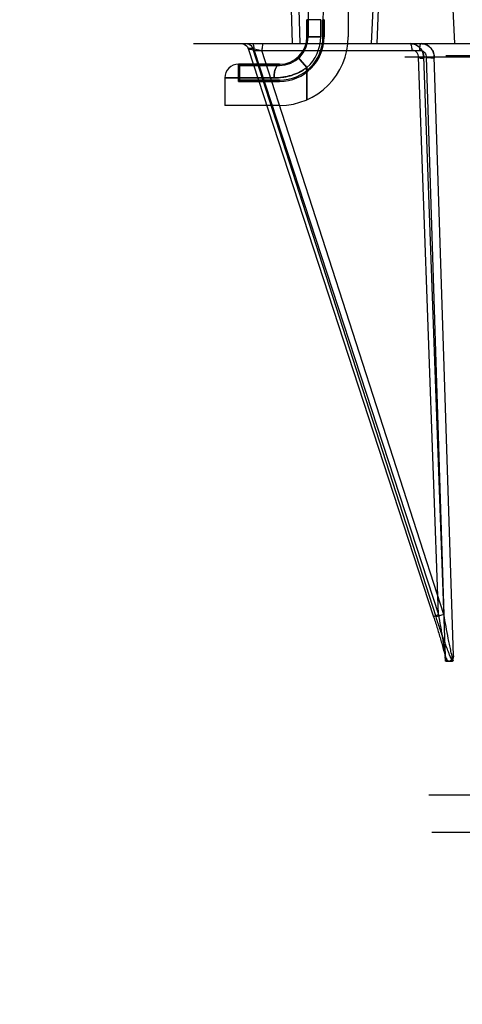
# Model space of a CAD drawing. Header units: millimetres. Extents: x 0 to 297, y 0 to 210.
# Tile 179 of 256: x 55.967 to 56.161, y 158.926 to 159.356. Entities that reach past the tile are written whole.
import ezdxf

# ---------------------------------------------------------------- set-up
doc = ezdxf.new("R2010")
doc.units = ezdxf.units.MM
doc.header["$LTSCALE"] = 16.335
doc.layers.get('0').update_dxf_attribs({"linetype": 'CONTINUOUS'})
for name, color, linetype in [('AXES_REF', 7, 'CONTINUOUS'), ('INTFCLR_1', 7, 'CONTINUOUS'), ('INTFCLR_144815', 7, 'CONTINUOUS'), ('INTFCLR_72935', 7, 'CONTINUOUS')]:
    doc.layers.add(name, color=color, linetype=linetype)

msp = doc.modelspace()

# ---------------------------------------------------------------- linework, layer by layer
at = {"color": 7, "linetype": 'Continuous'}
for radius in [5.8175, 5.817, 5.77975]:
    msp.add_circle((57.45473, 154.83398), radius, dxfattribs=at)
msp.add_arc((57.45473, 154.83398), 5.76, 278.277129, 261.722871, dxfattribs=at)
at = {"layer": 'AXES_REF', "color": 9, "linetype": 'Continuous'}
msp.add_circle((57.45473, 154.83398), 5.30671, dxfattribs=at)
at = {"layer": 'INTFCLR_1', "color": 6, "linetype": 'Continuous'}
for p, q in [((56.11056, 159.36998), (56.11056, 159.34898)), ((56.09309, 159.35636), (56.09309, 159.34898)), ((56.09954, 159.34898), (56.09954, 159.35636)), ((56.10006, 159.35636), (56.10006, 159.34898)), ((56.06256, 159.33698), (56.06256, 159.32948)), ((56.06256, 159.33698), (56.06309, 159.33645)), ((56.06309, 159.33), (56.06309, 159.33645)), ((56.08056, 159.33645), (56.06309, 159.33645)), ((56.06256, 159.32948), (56.06309, 159.33)), ((56.08056, 159.32948), (56.06256, 159.32948)), ((56.06309, 159.33), (56.08056, 159.33)), ((56.08056, 159.31898), (56.05656, 159.31898))]:
    msp.add_line(p, q, dxfattribs=at)
at = {"layer": 'INTFCLR_1', "color": 9, "linetype": 'Continuous'}
for p, q in [((56.09256, 159.35636), (56.09256, 159.34898)), ((56.09856, 159.35636), (56.09256, 159.35636)), ((56.09856, 159.34898), (56.09856, 159.35636)), ((56.10006, 159.35636), (56.09954, 159.35636)), ((56.09856, 159.34898), (56.09256, 159.34898)), ((56.10006, 159.34898), (56.09954, 159.34898)), ((56.08856, 159.34003), (56.09256, 159.33556)), ((56.06256, 159.33698), (56.08056, 159.33698)), ((56.08056, 159.33645), (56.08056, 159.33698)), ((56.09256, 159.33556), (56.09256, 159.32148)), ((56.05656, 159.33098), (56.05656, 159.31898)), ((56.05656, 159.33098), (56.07816, 159.33098)), ((56.08056, 159.33), (56.08056, 159.32948))]:
    msp.add_line(p, q, dxfattribs=at)
at = {"layer": 'INTFCLR_1', "color": 6, "linetype": 'Continuous'}
for centre, radius, start, end in [((56.18256, 159.35636), 0.08948, 122.033, 180), ((56.18256, 159.35636), 0.08302, 137.8164, 180), ((56.08056, 159.34898), 0.03, 270, 360), ((56.08056, 159.34898), 0.0195, 270, 0), ((56.08056, 159.34898), 0.01898, 270, 0), ((56.08056, 159.34898), 0.01252, 270, 0)]:
    msp.add_arc(centre, radius, start, end, dxfattribs=at)
at = {"layer": 'INTFCLR_1', "color": 9, "linetype": 'Continuous'}
for centre, radius, start, end in [((56.08056, 159.34898), 0.012, 270, 360), ((56.08056, 159.34898), 0.018, 311.8103, 0), ((56.06256, 159.33098), 0.006, 90, 180)]:
    msp.add_arc(centre, radius, start, end, dxfattribs=at)
for points, knots in [([(56.07816, 159.33098), (56.07816, 159.33172), (56.07828, 159.33319), (56.07874, 159.33525), (56.07975, 159.33698), (56.08056, 159.33698)], [0, 0, 0, 0, 0.327607, 0.638667, 1, 1, 1, 1]), ([(56.09256, 159.33556), (56.09206, 159.33519), (56.091, 159.33447), (56.08876, 159.33322), (56.08634, 159.33226), (56.08384, 159.33159), (56.08133, 159.33112), (56.07942, 159.33098), (56.07816, 159.33098)], [0, 0, 0, 0, 0.123084, 0.248729, 0.500796, 0.628221, 0.754143, 1, 1, 1, 1])]:
    msp.add_open_spline(points, degree=3, knots=knots, dxfattribs=at)
at = {"layer": 'INTFCLR_144815', "color": 6, "linetype": 'Continuous'}
for p, q in [((56.15722, 159.34598), (56.15641, 159.36398)), ((56.12371, 159.36108), (56.1231, 159.34598)), ((56.15311, 159.07655), (56.15305, 159.07775)), ((56.15663, 159.07834), (56.15653, 159.07714)), ((56.15311, 159.07654), (56.15311, 159.07655)), ((56.15311, 159.07652), (56.15311, 159.07653)), ((56.15312, 159.0765), (56.15312, 159.07651)), ((56.15333, 159.07598), (56.15629, 159.07598)), ((56.1565, 159.07652), (56.1565, 159.07652)), ((56.1565, 159.07649), (56.1565, 159.07649)), ((56.1565, 159.07647), (56.1565, 159.07647)), ((56.1565, 159.07646), (56.1565, 159.07645)), ((56.1565, 159.07645), (56.1565, 159.07644)), ((56.1565, 159.07643), (56.1565, 159.07642)), ((56.14594, 159.01754), (56.16479, 159.01754)), ((56.9379, 159.00111), (56.14722, 159.00111))]:
    msp.add_line(p, q, dxfattribs=at)
at = {"layer": 'INTFCLR_144815', "color": 9, "linetype": 'Continuous'}
for p, q in [((56.08562, 159.36108), (56.08604, 159.34598)), ((56.08956, 159.34598), (56.08914, 159.36108)), ((56.12134, 159.36108), (56.12072, 159.34598)), ((56.04283, 159.34598), (57.0325, 159.34598)), ((56.0667, 159.34391), (56.06676, 159.34393)), ((56.06677, 159.34393), (56.14798, 159.09539)), ((56.06879, 159.34393), (56.06677, 159.34393)), ((56.14903, 159.09539), (56.06879, 159.34393)), ((56.06881, 159.34393), (56.07284, 159.343)), ((56.06947, 159.343), (56.15008, 159.09631)), ((56.06947, 159.343), (56.14179, 159.343)), ((56.15247, 159.09631), (56.07284, 159.343)), ((56.13538, 159.34019), (56.23779, 159.34019)), ((56.15008, 159.09631), (56.14135, 159.34011)), ((56.14361, 159.34019), (56.15299, 159.07834)), ((56.1447, 159.34011), (56.15247, 159.09631)), ((56.15663, 159.07834), (56.14828, 159.34019)), ((56.15337, 159.34082), (56.93175, 159.34082)), ((56.15008, 159.09631), (56.1479, 159.09541)), ((56.1479, 159.09541), (56.14798, 159.09539)), ((56.15247, 159.09631), (56.14903, 159.09539))]:
    msp.add_line(p, q, dxfattribs=at)
at = {"layer": 'INTFCLR_144815', "color": 7, "linetype": 'Continuous'}
for p, q in [((56.14367, 159.34019), (56.14135, 159.34011)), ((56.1447, 159.34011), (56.14828, 159.34019))]:
    msp.add_line(p, q, dxfattribs=at)
at = {"layer": 'INTFCLR_144815', "color": 6, "linetype": 'Continuous'}
for points in [[(56.15333, 159.07598), (56.15331, 159.07598), (56.1533, 159.07598), (56.15329, 159.07598), (56.15328, 159.07599), (56.15327, 159.07599), (56.15326, 159.076), (56.15325, 159.07601), (56.15325, 159.07601), (56.15324, 159.07602), (56.15323, 159.07603), (56.15322, 159.07604), (56.15321, 159.07605), (56.15321, 159.07607), (56.1532, 159.07608), (56.15319, 159.07609), (56.15319, 159.07611), (56.15318, 159.07612), (56.15318, 159.07613), (56.15317, 159.07615), (56.15317, 159.07616), (56.15316, 159.07618), (56.15316, 159.07619), (56.15315, 159.07621), (56.15315, 159.07623), (56.15315, 159.07624), (56.15314, 159.07626), (56.15314, 159.07627), (56.15314, 159.07629), (56.15313, 159.0763), (56.15313, 159.07632), (56.15313, 159.07634), (56.15313, 159.07635), (56.15313, 159.07637), (56.15313, 159.07638), (56.15312, 159.07639), (56.15312, 159.07641), (56.15312, 159.07642), (56.15312, 159.07644), (56.15312, 159.07645), (56.15312, 159.07646), (56.15312, 159.07647), (56.15312, 159.07649)], [(56.15649, 159.07639), (56.15649, 159.07638), (56.15649, 159.07637), (56.15649, 159.07636), (56.15649, 159.07635), (56.15649, 159.07634), (56.15649, 159.07634), (56.15649, 159.07633), (56.15648, 159.07632), (56.15648, 159.0763), (56.15648, 159.07629), (56.15648, 159.07628), (56.15648, 159.07627), (56.15648, 159.07626), (56.15647, 159.07625), (56.15647, 159.07624), (56.15647, 159.07623), (56.15647, 159.07622), (56.15646, 159.07621), (56.15646, 159.0762), (56.15646, 159.07619), (56.15645, 159.07617), (56.15645, 159.07616), (56.15645, 159.07615), (56.15644, 159.07614), (56.15644, 159.07613), (56.15644, 159.07612), (56.15643, 159.07611), (56.15643, 159.0761), (56.15642, 159.07609), (56.15642, 159.07608), (56.15641, 159.07607), (56.15641, 159.07606), (56.1564, 159.07605), (56.15639, 159.07604), (56.15639, 159.07603), (56.15638, 159.07602), (56.15637, 159.07602), (56.15637, 159.07601), (56.15636, 159.076), (56.15635, 159.076), (56.15635, 159.07599), (56.15634, 159.07599), (56.15633, 159.07599), (56.15632, 159.07598), (56.15631, 159.07598), (56.1563, 159.07598), (56.15629, 159.07598)], [(56.1565, 159.07642), (56.15649, 159.07641), (56.15649, 159.0764)], [(56.1565, 159.07655), (56.1565, 159.07655), (56.1565, 159.07654), (56.1565, 159.07654), (56.1565, 159.07653)]]:
    msp.add_lwpolyline(points, dxfattribs=at)
at = {"layer": 'INTFCLR_144815', "color": 9, "linetype": 'Continuous'}
for points, knots in [([(56.06397, 159.34598), (56.06427, 159.34598), (56.06546, 159.3458), (56.06648, 159.34478), (56.06676, 159.34393)], [0, 0, 0, 0, 0.247388, 1, 1, 1, 1]), ([(56.06602, 159.34598), (56.06662, 159.34598), (56.06786, 159.34557), (56.0686, 159.34451), (56.06879, 159.34393)], [0, 0, 0, 0, 0.496376, 1, 1, 1, 1]), ([(56.06605, 159.34598), (56.06665, 159.34598), (56.06789, 159.34557), (56.06862, 159.34451), (56.06881, 159.34393)], [0, 0, 0, 0, 0.495475, 1, 1, 1, 1]), ([(56.06947, 159.343), (56.06947, 159.34337), (56.06943, 159.34424), (56.06931, 159.34513), (56.069, 159.34598), (56.0688, 159.34598)], [0, 0, 0, 0, 0.35171, 0.80538, 1, 1, 1, 1]), ([(56.07351, 159.34598), (56.0734, 159.34598), (56.07315, 159.34565), (56.07292, 159.34468), (56.07284, 159.34371), (56.07284, 159.343)], [0, 0, 0, 0, 0.103117, 0.326022, 1, 1, 1, 1]), ([(56.13775, 159.34598), (56.1379, 159.34598), (56.13819, 159.34541), (56.13835, 159.34448), (56.13842, 159.34355), (56.13842, 159.343)], [0, 0, 0, 0, 0.144714, 0.478207, 1, 1, 1, 1]), ([(56.14246, 159.34598), (56.14231, 159.34598), (56.14202, 159.34541), (56.14186, 159.34448), (56.14179, 159.34355), (56.14179, 159.343)], [0, 0, 0, 0, 0.144714, 0.478207, 1, 1, 1, 1]), ([(56.06947, 159.343), (56.06912, 159.34311), (56.06829, 159.34347), (56.06689, 159.34334), (56.0667, 159.34391)], [0, 0, 0, 0, 0.382179, 1, 1, 1, 1]), ([(56.14135, 159.34011), (56.14136, 159.34025), (56.14133, 159.34079), (56.14104, 159.34177), (56.14, 159.3428), (56.13897, 159.34304), (56.13842, 159.343)], [0, 0, 0, 0, 0.089392, 0.35411, 0.645868, 1, 1, 1, 1]), ([(56.14179, 159.343), (56.14197, 159.34302), (56.14252, 159.343), (56.14341, 159.34269), (56.14443, 159.34178), (56.14474, 159.34073), (56.1447, 159.34011)], [0, 0, 0, 0, 0.120951, 0.357986, 0.592109, 1, 1, 1, 1]), ([(56.14798, 159.09539), (56.14855, 159.09366), (56.14937, 159.09107), (56.15042, 159.08762), (56.15117, 159.08506), (56.15188, 159.08252), (56.15243, 159.08044), (56.15282, 159.0788), (56.15311, 159.07746), (56.15328, 159.07652), (56.15333, 159.07598)], [0, 0, 0, 0, 0.270374, 0.4046, 0.537306, 0.668034, 0.79611, 0.858695, 0.918736, 1, 1, 1, 1]), ([(56.15629, 159.07598), (56.15578, 159.07687), (56.1552, 159.07823), (56.1543, 159.08041), (56.15349, 159.0825), (56.15223, 159.0859), (56.15073, 159.0902), (56.14959, 159.09366), (56.14903, 159.09539)], [0, 0, 0, 0, 0.148676, 0.212372, 0.341856, 0.473191, 0.736522, 1, 1, 1, 1]), ([(56.15008, 159.09631), (56.15039, 159.09458), (56.15085, 159.09197), (56.15144, 159.0885), (56.15186, 159.08593), (56.15226, 159.08338), (56.15257, 159.08129), (56.1528, 159.07964), (56.15298, 159.07821), (56.1531, 159.07718), (56.15311, 159.07655)], [0, 0, 0, 0, 0.264974, 0.396856, 0.527497, 0.656487, 0.783244, 0.84538, 0.905174, 1, 1, 1, 1]), ([(56.1565, 159.07655), (56.15617, 159.07755), (56.15586, 159.079), (56.15535, 159.08127), (56.15491, 159.08337), (56.15423, 159.08679), (56.15341, 159.09111), (56.15278, 159.09457), (56.15247, 159.09631)], [0, 0, 0, 0, 0.156893, 0.219136, 0.346386, 0.476085, 0.737365, 1, 1, 1, 1])]:
    msp.add_open_spline(points, degree=3, knots=knots, dxfattribs=at)
at = {"layer": 'INTFCLR_144815', "color": 7, "linetype": 'Continuous'}
for points, knots in [([(56.14361, 159.34019), (56.1436, 159.3407), (56.14343, 159.34174), (56.1428, 159.34317), (56.14184, 159.34437), (56.14062, 159.34528), (56.13924, 159.34585), (56.13825, 159.34598), (56.13775, 159.34598)], [0, 0, 0, 0, 0.170335, 0.340815, 0.510993, 0.674214, 0.836014, 1, 1, 1, 1]), ([(56.13775, 159.34598), (56.13812, 159.34598), (56.13888, 159.3459), (56.13996, 159.34558), (56.14096, 159.34504), (56.14185, 159.34432), (56.14258, 159.34344), (56.14341, 159.34194), (56.14372, 159.34056), (56.14366, 159.33961)], [0, 0, 0, 0, 0.116193, 0.232905, 0.34943, 0.467119, 0.584636, 0.703255, 1, 1, 1, 1]), ([(56.14833, 159.33961), (56.14834, 159.3399), (56.14827, 159.34067), (56.14806, 159.34181), (56.14749, 159.34313), (56.14668, 159.3442), (56.14566, 159.34504), (56.14466, 159.34558), (56.14358, 159.3459), (56.14283, 159.34598), (56.14246, 159.34598)], [0, 0, 0, 0, 0.089438, 0.239712, 0.357991, 0.534458, 0.651869, 0.76801, 0.884267, 1, 1, 1, 1]), ([(56.14246, 159.34598), (56.143, 159.34598), (56.14411, 159.34582), (56.14562, 159.34512), (56.14688, 159.34401), (56.14793, 159.34238), (56.14825, 159.34101), (56.14828, 159.34019)], [0, 0, 0, 0, 0.179584, 0.364082, 0.54709, 0.727009, 1, 1, 1, 1]), ([(56.14135, 159.34011), (56.14156, 159.3401), (56.14217, 159.33942), (56.14251, 159.33983), (56.14375, 159.33962), (56.14366, 159.33961)], [0, 0, 0, 0, 0.261493, 0.885679, 1, 1, 1, 1]), ([(56.14833, 159.33961), (56.14788, 159.33963), (56.14704, 159.33965), (56.14604, 159.3398), (56.14521, 159.33968), (56.14492, 159.3401), (56.1447, 159.34011)], [0, 0, 0, 0, 0.365006, 0.670436, 0.825566, 1, 1, 1, 1]), ([(56.15299, 159.07834), (56.1532, 159.07779), (56.15356, 159.07691), (56.15437, 159.07597), (56.15481, 159.07598)], [0, 0, 0, 0, 0.572819, 1, 1, 1, 1]), ([(56.15299, 159.07834), (56.1532, 159.07779), (56.15356, 159.07691), (56.15437, 159.07597), (56.15481, 159.07598)], [0, 0, 0, 0, 0.572856, 1, 1, 1, 1]), ([(56.15481, 159.07598), (56.15525, 159.07598), (56.15606, 159.07691), (56.15642, 159.0778), (56.15663, 159.07834)], [0, 0, 0, 0, 0.430701, 1, 1, 1, 1])]:
    msp.add_open_spline(points, degree=3, knots=knots, dxfattribs=at)
at = {"layer": 'INTFCLR_72935', "color": 6, "linetype": 'Continuous'}
for p, q in [((56.11056, 159.36998), (56.11056, 159.34898)), ((56.09309, 159.34898), (56.09309, 159.35646)), ((56.09954, 159.35646), (56.09954, 159.34898)), ((56.10006, 159.34898), (56.10006, 159.35646)), ((56.06256, 159.32948), (56.06256, 159.33698)), ((56.06256, 159.33698), (56.06309, 159.33645)), ((56.06309, 159.33645), (56.06309, 159.33)), ((56.06309, 159.33645), (56.08056, 159.33645)), ((56.06256, 159.32948), (56.06309, 159.33)), ((56.06256, 159.32948), (56.08056, 159.32948)), ((56.08056, 159.33), (56.06309, 159.33)), ((56.08056, 159.31898), (56.05656, 159.31898))]:
    msp.add_line(p, q, dxfattribs=at)
at = {"layer": 'INTFCLR_72935', "color": 9, "linetype": 'Continuous'}
for p, q in [((56.09256, 159.34898), (56.09256, 159.35646)), ((56.09856, 159.35646), (56.09256, 159.35646)), ((56.09856, 159.35646), (56.09856, 159.34898)), ((56.09954, 159.35646), (56.10006, 159.35646)), ((56.09256, 159.34898), (56.09856, 159.34898)), ((56.09954, 159.34898), (56.10006, 159.34898)), ((56.09256, 159.33556), (56.08856, 159.34003)), ((56.08056, 159.33698), (56.06256, 159.33698)), ((56.08056, 159.33698), (56.08056, 159.33645)), ((56.09256, 159.32148), (56.09256, 159.33556)), ((56.05656, 159.33098), (56.05656, 159.31898)), ((56.07816, 159.33098), (56.05656, 159.33098)), ((56.08056, 159.32948), (56.08056, 159.33))]:
    msp.add_line(p, q, dxfattribs=at)
at = {"layer": 'INTFCLR_72935', "color": 6, "linetype": 'Continuous'}
for radius, end in [(0.03, 360), (0.0195, 360), (0.01898, 0), (0.01252, 0)]:
    msp.add_arc((56.08056, 159.34898), radius, 270, end, dxfattribs=at)
at = {"layer": 'INTFCLR_72935', "color": 9, "linetype": 'Continuous'}
for centre, radius, start, end in [((56.08056, 159.34898), 0.012, 270, 360), ((56.08056, 159.34898), 0.018, 311.8103, 360), ((56.06256, 159.33098), 0.006, 90, 180)]:
    msp.add_arc(centre, radius, start, end, dxfattribs=at)
for points, knots in [([(56.08056, 159.33698), (56.07975, 159.33698), (56.07874, 159.33525), (56.07828, 159.33319), (56.07816, 159.33172), (56.07816, 159.33098)], [0, 0, 0, 0, 0.361333, 0.672393, 1, 1, 1, 1]), ([(56.07816, 159.33098), (56.07942, 159.33098), (56.08133, 159.33112), (56.08384, 159.33159), (56.08635, 159.33226), (56.08876, 159.33322), (56.091, 159.33447), (56.09206, 159.33519), (56.09256, 159.33556)], [0, 0, 0, 0, 0.245858, 0.371779, 0.499203, 0.751271, 0.876916, 1, 1, 1, 1])]:
    msp.add_open_spline(points, degree=3, knots=knots, dxfattribs=at)

doc.saveas('drawing.dxf')
